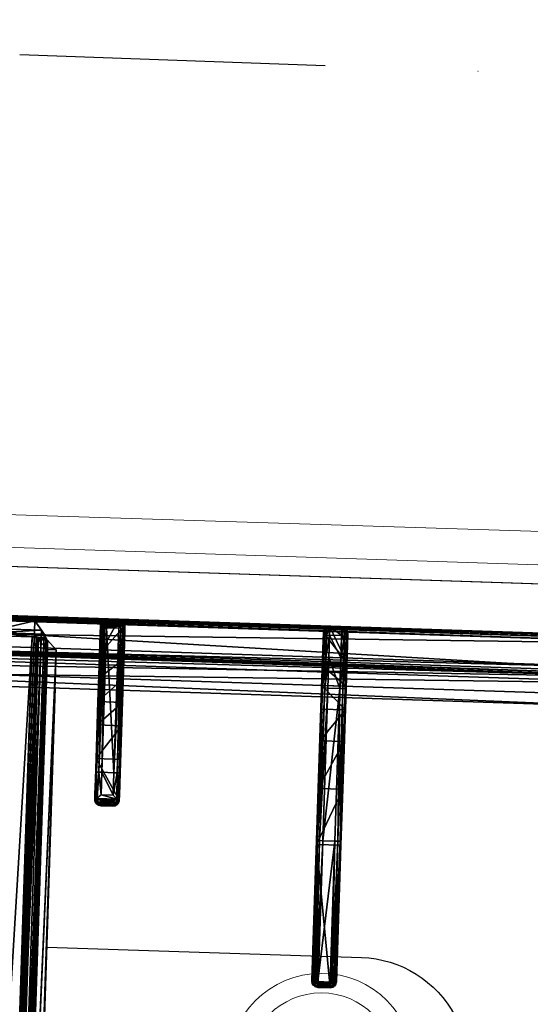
# Model space of a CAD drawing. Header units: millimetres. Extents: x 297264 to 416219, y -77299 to -23696.
# Tile 89 of 187: x 322867 to 323076, y -27998 to -27596. Entities that reach past the tile are written whole.
import ezdxf

# ---------------------------------------------------------------- set-up
doc = ezdxf.new("R2010")
doc.units = ezdxf.units.MM
doc.header["$LTSCALE"] = 2.5
doc.linetypes.add('CONTINUA', pattern=[0])
doc.linetypes.add('DASHDOTX2', pattern=[2, 1, -0.5, 0, -0.5])
doc.layers.add('CKD Equipments', color=252, linetype='Continuous', lineweight=0)
doc.layers.add('HATCH LIGHT', color=250, linetype='Continuous', lineweight=0)
for name, color, linetype in [('CKD-Hood', 1, 'Continuous'), ('IQ_200_3D', 1, 'Continuous'), ('IQ_204_2D', 7, 'CONTINUA'), ('IQ_204_3D', 7, 'Continuous')]:
    doc.layers.add(name, color=color, linetype=linetype)

# ---------------------------------------------------------------- blocks, each defined once
blk = doc.blocks.new('ELECTROLUX-MC7-TOPFYERBRURNERS4')
at = {"layer": 'IQ_200_3D', "invisible_edges": 5}
blk.add_3dface([(0, -80.5, 900), (20.34, -117.26, 900), (20.34, -619.74, 900), (0, -655, 900)], dxfattribs=at)
at = {"layer": 'IQ_204_2D'}
for p, q in [((20, -651.5), (20, -85.5)), ((195, -383.5), (48.98, -383.5)), ((22.47, -401), (82.76, -401)), ((82.76, -401), (91.91, -401)), ((94.04, -401), (91.91, -401)), ((20, -408.5), (20, -403.5)), ((20, -408.5), (20, -403.5)), ((22, -408.5), (22, -403.5)), ((82.81, -403.5), (22, -403.5)), ((82.81, -408.5), (82.81, -403.5)), ((92.02, -403.5), (82.81, -403.5)), ((92.02, -403.5), (92.02, -408.5)), ((94.37, -403.5), (96.48, -403.5)), ((94.37, -408.5), (94.37, -403.5)), ((96.48, -403.5), (96.48, -408.5)), ((22, -408.5), (82.81, -408.5)), ((82.81, -408.5), (92.02, -408.5)), ((96.48, -408.5), (94.37, -408.5)), ((82.76, -411), (22.47, -411)), ((91.91, -411), (82.76, -411)), ((91.91, -411), (94.04, -411)), ((20.31, -494.75), (20.31, -499.75)), ((20.31, -494.75), (45.31, -494.75)), ((45.31, -492.25), (22.81, -492.25)), ((45.31, -494.75), (45.31, -492.25)), ((107.76, -492.25), (45.31, -492.25)), ((45.31, -494.75), (45.31, -499.75)), ((45.31, -494.75), (107.81, -494.75)), ((164.89, -492.25), (107.76, -492.25)), ((107.81, -494.75), (107.81, -499.75)), ((107.81, -494.75), (165.46, -494.75)), ((165.31, -492.25), (164.89, -492.25)), ((165.46, -494.75), (165.46, -499.75)), ((167.27, -494.16), (167.27, -500.34)), ((167.36, -494.75), (167.36, -499.75)), ((167.36, -494.75), (167.81, -494.75)), ((167.81, -494.75), (167.81, -499.75)), ((45.31, -499.75), (20.31, -499.75)), ((22.81, -502.25), (45.31, -502.25)), ((45.31, -502.25), (45.31, -499.75)), ((107.81, -499.75), (45.31, -499.75)), ((45.31, -502.25), (107.76, -502.25)), ((107.76, -502.25), (164.89, -502.25)), ((165.46, -499.75), (107.81, -499.75)), ((164.89, -502.25), (165.31, -502.25)), ((167.81, -499.75), (167.36, -499.75))]:
    blk.add_line(p, q, dxfattribs=at)
blk.add_lwpolyline([(48.98, -112.48), (351.02, -112.48), (351.02, -624.52), (48.98, -624.52)], close=True, dxfattribs=at)
blk.add_lwpolyline([(155, -383.5), (155, -512.25, 1), (245, -512.25), (245, -383.5)], format="xyb", dxfattribs=at)
for centre, start, end in [((22.81, -494.75), 90, 180), ((22.81, -499.75), 180, 270)]:
    blk.add_arc(centre, 2.5, start, end, dxfattribs=at)
for centre, major_axis, ratio, start_param, end_param in [((22.47, -403.5), (0, 2.5), 0.948965, 0, 0.895145), ((82.76, -403.5), (0, 2.5), 0.02182, 4.712389, 6.283185), ((91.91, -403.5), (0, 2.5), 0.84544, -0.894481, 0), ((91.91, -403.5), (2.5, 2.5), 0.02182, 4.734206, 5.410521), ((91.91, -403.5), (-1.92, 1.92), 0.8391, 4.014257, 4.690572), ((22.47, -408.5), (0, 2.5), 0.948965, 2.246448, 3.141593), ((82.76, -408.5), (0, 2.5), 0.02182, 3.141593, 4.712389), ((91.91, -408.5), (0, 2.5), 0.84544, 3.141593, 4.036074), ((91.91, -408.5), (-2.5, 2.5), 0.02182, 4.014257, 4.690572), ((91.91, -408.5), (1.92, 1.92), 0.8391, 4.734206, 5.410521), ((107.76, -494.75), (0, 2.5), 0.02182, 4.712389, 6.283185), ((164.89, -494.75), (0, 2.5), 0.951091, -0.914364, 0), ((165.31, -494.75), (-2.5, 0), 0.99863, 3.141593, 4.712389), ((163.89, -494.75), (-3.47, 0), 0.720185, 3.141593, 3.380139), ((107.76, -499.75), (0, 2.5), 0.02182, 3.141593, 4.712389), ((164.89, -499.75), (0, 2.5), 0.951091, 3.141593, 4.055957), ((165.31, -499.75), (2.5, 0), 0.99863, 4.712389, 6.283185), ((163.89, -499.75), (3.47, 0), 0.720185, -0.238546, 0)]:
    blk.add_ellipse(centre, major_axis=major_axis, ratio=ratio, start_param=start_param, end_param=end_param, dxfattribs=at)
for points, knots in [([(20.62, -401.94), (20.45, -402.14), (20.31, -402.37), (20.14, -402.75), (20.09, -402.91), (20.03, -403.21), (20.01, -403.36), (20, -403.5)], [11.858599, 11.858599, 11.858599, 11.858599, 12.773425, 12.773425, 13.35037, 13.35037, 13.927314, 13.927314, 13.927314, 13.927314]), ([(22, -403.5), (21.87, -403.36), (21.74, -403.21), (21.47, -402.91), (21.33, -402.75), (20.99, -402.37), (20.79, -402.14), (20.62, -401.94)], [0, 0, 0, 0, 0.576945, 0.576945, 1.153889, 1.153889, 2.068716, 2.068716, 2.068716, 2.068716]), ([(96.48, -403.5), (96.48, -403.34), (96.46, -403.18), (96.4, -402.86), (96.35, -402.7), (96.23, -402.39), (96.15, -402.24), (95.97, -401.97), (95.87, -401.84), (95.65, -401.62), (95.53, -401.52), (95.26, -401.33), (95.12, -401.25), (94.82, -401.13), (94.66, -401.08), (94.35, -401.02), (94.19, -401), (94.04, -401)], [15.096253, 15.096253, 15.096253, 15.096253, 15.567018, 15.567018, 16.037783, 16.037783, 16.508548, 16.508548, 16.979314, 16.979314, 17.45135, 17.45135, 17.923386, 17.923386, 18.395422, 18.395422, 18.867458, 18.867458, 18.867458, 18.867458]), ([(20, -408.5), (20.01, -408.64), (20.03, -408.79), (20.09, -409.09), (20.14, -409.25), (20.31, -409.63), (20.45, -409.86), (20.62, -410.06)], [0, 0, 0, 0, 0.576945, 0.576945, 1.153889, 1.153889, 2.068716, 2.068716, 2.068716, 2.068716]), ([(20.62, -410.06), (20.79, -409.86), (20.99, -409.63), (21.33, -409.25), (21.47, -409.09), (21.74, -408.79), (21.87, -408.64), (22, -408.5)], [11.858599, 11.858599, 11.858599, 11.858599, 12.773425, 12.773425, 13.35037, 13.35037, 13.927314, 13.927314, 13.927314, 13.927314]), ([(94.04, -411), (94.19, -411), (94.35, -410.99), (94.66, -410.92), (94.82, -410.87), (95.12, -410.75), (95.26, -410.67), (95.53, -410.48), (95.65, -410.38), (95.87, -410.16), (95.97, -410.03), (96.15, -409.76), (96.23, -409.61), (96.35, -409.3), (96.4, -409.14), (96.46, -408.82), (96.48, -408.66), (96.48, -408.5)], [3.776921, 3.776921, 3.776921, 3.776921, 4.248957, 4.248957, 4.720993, 4.720993, 5.193029, 5.193029, 5.665065, 5.665065, 6.135831, 6.135831, 6.606596, 6.606596, 7.077361, 7.077361, 7.548126, 7.548126, 7.548126, 7.548126]), ([(165.46, -494.75), (165.46, -494.75), (165.46, -494.75), (165.46, -494.75), (165.46, -494.75), (165.46, -494.75), (165.46, -494.75), (165.46, -494.74), (165.46, -494.74), (165.46, -494.74), (165.47, -494.74), (165.47, -494.73), (165.47, -494.73), (165.49, -494.71), (165.5, -494.7), (165.52, -494.68), (165.54, -494.66), (165.59, -494.6), (165.63, -494.55), (165.75, -494.41), (165.85, -494.31), (166.03, -494.1), (166.13, -493.99), (166.32, -493.77), (166.41, -493.66), (166.59, -493.44), (166.69, -493.33), (166.78, -493.22)], [8.18857, 8.18857, 8.18857, 8.18857, 8.190334, 8.190334, 8.192098, 8.192098, 8.195626, 8.195626, 8.202682, 8.202682, 8.216794, 8.216794, 8.245018, 8.245018, 8.301466, 8.301466, 8.414361, 8.414361, 8.640152, 8.640152, 9.091733, 9.091733, 9.543315, 9.543315, 9.994896, 9.994896, 10.458359, 10.458359, 10.458359, 10.458359]), ([(166.78, -493.22), (166.93, -493.42), (167.06, -493.63), (167.2, -493.95), (167.24, -494.06), (167.27, -494.16)], [11.917214, 11.917214, 11.917214, 11.917214, 12.775852, 12.775852, 13.165698, 13.165698, 13.165698, 13.165698]), ([(166.78, -501.28), (166.69, -501.17), (166.59, -501.06), (166.41, -500.84), (166.32, -500.73), (166.13, -500.51), (166.03, -500.4), (165.85, -500.19), (165.75, -500.09), (165.63, -499.95), (165.59, -499.9), (165.54, -499.84), (165.52, -499.82), (165.5, -499.8), (165.49, -499.79), (165.47, -499.77), (165.47, -499.77), (165.47, -499.76), (165.46, -499.76), (165.46, -499.76), (165.46, -499.76), (165.46, -499.75), (165.46, -499.75), (165.46, -499.75), (165.46, -499.75), (165.46, -499.75), (165.46, -499.75), (165.46, -499.75)], [5.918265, 5.918265, 5.918265, 5.918265, 6.381728, 6.381728, 6.833309, 6.833309, 7.284891, 7.284891, 7.736472, 7.736472, 7.962263, 7.962263, 8.075158, 8.075158, 8.131606, 8.131606, 8.15983, 8.15983, 8.173942, 8.173942, 8.180998, 8.180998, 8.184526, 8.184526, 8.18629, 8.18629, 8.188054, 8.188054, 8.188054, 8.188054]), ([(167.27, -500.34), (167.24, -500.44), (167.2, -500.55), (167.06, -500.87), (166.93, -501.08), (166.78, -501.28)], [0.764042, 0.764042, 0.764042, 0.764042, 1.153889, 1.153889, 2.012527, 2.012527, 2.012527, 2.012527])]:
    blk.add_open_spline(points, degree=3, knots=knots, dxfattribs=at)
at = {"layer": 'IQ_204_3D'}
mesh = blk.add_polyface(dxfattribs=at)
corners = [(379.78, -85.71, 904.1), (380, -85.5, 900), (379.52, -84.72, 904.14), (379.73, -84.5, 900), (378, -83.5, 900), (378.78, -83.98, 904.14), (379, -83.77, 900), (377.79, -83.72, 904.1), (379.48, -85.71, 905.06), (379.29, -84.85, 905), (378.65, -85.21, 905.73), (378.76, -85.71, 905.75), (378.65, -84.21, 905), (377.79, -84.02, 905.06), (378.29, -84.85, 905.73), (377.79, -84.74, 905.75), (377.79, -85.71, 906), (22.21, -85.71, 906), (22.21, -84.74, 905.75), (22.21, -84.02, 905.06), (22.21, -83.72, 904.1), (22, -83.5, 900), (365.45, -638.95, 900), (22, -653.5, 900), (34.55, -638.95, 900), (365.45, -98.05, 900), (380, -651.5, 900), (34.55, -98.05, 900), (20, -85.5, 900), (21, -83.77, 900), (379.73, -652.5, 900), (379, -653.23, 900), (378, -653.5, 900), (20, -651.5, 900), (20.27, -652.5, 900), (21, -653.23, 900), (20.27, -84.5, 900), (21.22, -83.98, 904.14), (20.48, -84.72, 904.14), (20.22, -85.71, 904.1), (21.35, -84.21, 905), (21.71, -84.85, 905.73), (20.71, -84.85, 905), (20.52, -85.71, 905.06), (21.35, -85.21, 905.73), (21.24, -85.71, 905.75), (22.21, -651.29, 906), (21.24, -651.29, 905.75), (20.52, -651.29, 905.06), (20.22, -651.29, 904.1), (20.48, -652.28, 904.14), (21.22, -653.02, 904.14), (22.21, -653.28, 904.1), (20.71, -652.15, 905), (21.35, -651.79, 905.73), (21.35, -652.79, 905), (22.21, -652.98, 905.06), (21.71, -652.15, 905.73), (22.21, -652.26, 905.75), (35.55, -637.95, 899.73), (35.55, -99.05, 899.73), (36.28, -99.78, 899), (36.28, -637.22, 899), (38.88, -634.62, 902.5), (38.88, -102.38, 902.5), (36.31, -637.19, 905.06), (36.31, -99.81, 905.06), (32.81, -96.31, 906), (32.81, -640.69, 906), (48.98, -624.52, 885), (48.98, -112.48, 885), (44.36, -107.86, 885), (44.36, -629.14, 885), (377.79, -653.28, 904.1), (377.79, -652.98, 905.06), (377.79, -651.29, 906), (377.79, -652.26, 905.75), (363.72, -637.22, 899), (364.45, -637.95, 899.73), (364.45, -99.05, 899.73), (363.72, -99.78, 899), (367.19, -640.69, 906), (367.19, -96.31, 906), (378.78, -653.02, 904.14), (379.52, -652.28, 904.14), (379.78, -651.29, 904.1), (378.65, -652.79, 905), (378.29, -652.15, 905.73), (379.29, -652.15, 905), (379.48, -651.29, 905.06), (378.65, -651.79, 905.73), (378.76, -651.29, 905.75), (361.12, -634.62, 902.5), (351.02, -624.52, 885), (363.69, -637.19, 905.06), (355.64, -629.14, 885), (355.64, -107.86, 885), (351.02, -112.48, 885), (361.12, -102.38, 902.5), (363.69, -99.81, 905.06)]
mesh.append_faces([[corners[k] for k in face] for face in [(16, 10, 14), (17, 41, 44), (46, 54, 57), (75, 87, 90)]])
mesh.append_faces([[corners[k] for k in face] for face in [(4, 5, 6), (8, 10, 11), (16, 11, 10), (15, 16, 14), (7, 19, 13), (13, 18, 15), (28, 38, 36), (19, 41, 18), (17, 18, 41), (45, 17, 44), (39, 48, 43), (43, 47, 45), (23, 51, 35), (48, 54, 47), (46, 47, 54), (58, 46, 57), (52, 74, 56), (76, 56, 74), (26, 84, 30), (74, 87, 76), (85, 88, 84), (88, 87, 86), (75, 76, 87), (91, 75, 90), (85, 8, 89), (11, 89, 8)]], dxfattribs={"vtx0": -1})
mesh.append_faces([[corners[k] for k in face] for face in [(16, 15, 17), (22, 23, 24), (25, 26, 22), (27, 21, 25), (21, 28, 29), (6, 1, 4), (4, 25, 21), (24, 28, 27), (35, 33, 23), (26, 25, 1), (23, 22, 32), (17, 45, 46), (75, 81, 46), (81, 16, 82), (46, 67, 17), (17, 82, 16), (93, 72, 69), (72, 93, 95), (70, 71, 97), (97, 95, 93)]], dxfattribs={"vtx0": -1, "vtx1": -1})
mesh.append_faces([[corners[k] for k in face] for face in [(21, 27, 28), (4, 1, 25), (26, 32, 22), (24, 23, 33)]], dxfattribs={"vtx0": -1, "vtx1": -1, "vtx2": -1})
mesh.append_faces([[corners[k] for k in face] for face in [(17, 15, 18), (24, 33, 28), (46, 45, 47), (75, 58, 76), (16, 91, 11)]], dxfattribs={"vtx0": -1, "vtx2": -1})
mesh.append_faces([[corners[k] for k in face] for face in [(0, 1, 2), (5, 2, 6), (8, 0, 9), (5, 12, 2), (5, 7, 12), (12, 13, 14), (12, 14, 9), (2, 9, 0), (10, 9, 14), (19, 18, 13), (4, 21, 7), (30, 31, 26), (34, 33, 35), (20, 21, 37), (38, 37, 36), (19, 20, 40), (38, 42, 37), (38, 39, 42), (42, 43, 44), (42, 44, 40), (37, 40, 20), (41, 40, 44), (48, 47, 43), (28, 33, 39), (49, 33, 50), (51, 50, 35), (48, 49, 53), (51, 55, 50), (51, 52, 55), (55, 56, 57), (55, 57, 53), (50, 53, 49), (54, 53, 57), (24, 27, 59), (61, 62, 60), (63, 64, 65), (67, 68, 66), (69, 70, 63), (61, 71, 62), (73, 74, 52), (58, 56, 76), (32, 73, 23), (62, 77, 59), (22, 24, 78), (27, 25, 60), (80, 61, 79), (73, 32, 83), (84, 83, 30), (74, 73, 86), (88, 89, 90), (88, 86, 84), (83, 84, 86), (92, 93, 63), (68, 81, 65), (92, 63, 94), (72, 95, 62), (95, 96, 77), (98, 97, 92), (81, 82, 94), (98, 92, 99), (77, 80, 78), (25, 22, 79), (0, 8, 85), (91, 89, 11), (80, 96, 61), (70, 97, 64), (64, 98, 66), (82, 67, 99), (1, 0, 26)]], dxfattribs={"vtx1": -1})
mesh.append_faces([[corners[k] for k in face] for face in [(31, 32, 26), (75, 46, 58), (75, 16, 81), (81, 68, 46), (68, 67, 46), (67, 82, 17), (70, 69, 71), (72, 71, 69), (71, 96, 97), (96, 95, 97), (16, 75, 91)]], dxfattribs={"vtx1": -1, "vtx2": -1})
mesh.append_faces([[corners[k] for k in face] for face in [(1, 3, 2), (4, 7, 5), (2, 3, 6), (8, 9, 10), (7, 13, 12), (12, 9, 2), (13, 15, 14), (7, 20, 19), (21, 20, 7), (6, 3, 1), (28, 36, 29), (21, 29, 37), (28, 39, 38), (37, 29, 36), (19, 40, 41), (39, 43, 42), (42, 40, 37), (43, 45, 44), (39, 49, 48), (33, 49, 39), (33, 34, 50), (23, 52, 51), (50, 34, 35), (48, 53, 54), (52, 56, 55), (55, 53, 50), (56, 58, 57), (27, 60, 59), (62, 59, 60), (64, 66, 65), (68, 65, 66), (70, 64, 63), (71, 72, 62), (73, 52, 23), (77, 78, 59), (24, 59, 78), (25, 79, 60), (61, 60, 79), (32, 31, 83), (26, 85, 84), (83, 31, 30), (74, 86, 87), (73, 83, 86), (85, 89, 88), (88, 90, 87), (89, 91, 90), (93, 69, 63), (81, 94, 65), (63, 65, 94), (95, 77, 62), (96, 80, 77), (97, 93, 92), (82, 99, 94), (92, 94, 99), (80, 79, 78), (22, 78, 79), (96, 71, 61), (97, 98, 64), (98, 99, 66), (67, 66, 99), (0, 85, 26)]], dxfattribs={"vtx2": -1})
mesh = blk.add_polyface(dxfattribs=at)
corners = [(33.32, -379.61, 880), (366.68, -379.61, 880), (33.32, -383.23, 880), (366.68, -383.23, 880), (33.32, -353.77, 880), (366.68, -353.77, 880), (33.32, -357.39, 880), (366.68, -357.39, 880), (370.45, -357.54, 894.07), (29.55, -357.54, 894.07), (370.7, -357.75, 894.84), (28.97, -357.94, 895.59), (371.03, -357.94, 895.59), (29.3, -357.75, 894.84), (28.57, -358.13, 896.29), (371.43, -358.13, 896.29), (29.55, -361.16, 894.07), (370.45, -375.84, 894.07), (29.55, -375.84, 894.07), (370.5, -375.79, 894.26), (29.44, -375.74, 894.46), (370.56, -375.74, 894.46), (29.5, -375.79, 894.26), (29.37, -375.68, 894.65), (370.63, -375.68, 894.65), (29.55, -379.46, 894.07), (21.82, -362.96, 900), (25.49, -360.12, 899.11), (21.82, -374.04, 900), (25.49, -376.88, 899.11), (28.44, -363.73, 896.5), (27.13, -358.95, 897.99), (28.77, -362.18, 895.96), (29.07, -361.65, 895.39), (29.44, -361.26, 894.46), (29.5, -361.21, 894.26), (29.37, -361.32, 894.65), (28.53, -362.91, 896.36), (28.44, -373.27, 896.5), (28.53, -374.09, 896.36), (28.57, -378.87, 896.29), (28.77, -374.82, 895.96), (28.97, -379.06, 895.59), (29.3, -379.25, 894.84), (29.07, -375.35, 895.39), (27.13, -378.05, 897.99), (378.18, -362.96, 900), (374.51, -360.12, 899.11), (372.87, -358.95, 897.99), (370.45, -361.16, 894.07), (370.56, -361.26, 894.46), (370.5, -361.21, 894.26), (370.63, -361.32, 894.65), (370.93, -361.65, 895.39), (371.23, -362.18, 895.96), (371.47, -362.91, 896.36), (371.56, -363.73, 896.5), (371.56, -373.27, 896.5), (371.47, -374.09, 896.36), (370.93, -375.35, 895.39), (371.23, -374.82, 895.96), (370.45, -379.46, 894.07), (371.03, -379.06, 895.59), (370.7, -379.25, 894.84), (371.43, -378.87, 896.29), (372.87, -378.05, 897.99), (378.18, -374.04, 900), (374.51, -376.88, 899.11)]
mesh.append_faces([[corners[k] for k in face] for face in [(28, 27, 29), (39, 40, 38), (29, 31, 45), (26, 47, 27), (15, 31, 48), (48, 27, 47), (32, 55, 37), (56, 37, 55), (38, 58, 39), (60, 39, 58), (40, 65, 45), (66, 29, 67), (67, 45, 65), (48, 56, 15), (46, 67, 47), (47, 65, 48)]], dxfattribs={"vtx0": -1})
mesh.append_faces([[corners[k] for k in face] for face in [(8, 9, 10), (11, 12, 13), (13, 10, 9), (17, 18, 19), (20, 21, 22), (22, 19, 18), (11, 32, 14), (32, 11, 33), (9, 34, 13), (13, 33, 11), (40, 41, 42), (23, 43, 44), (43, 20, 25), (18, 25, 22), (22, 25, 20), (44, 42, 41), (6, 49, 16), (50, 35, 51), (35, 50, 34), (52, 34, 50), (51, 16, 49), (2, 61, 25), (62, 43, 63), (43, 62, 42), (64, 42, 62), (63, 25, 61), (56, 65, 57), (62, 60, 64), (60, 62, 59), (61, 21, 63), (63, 59, 62), (15, 54, 12), (52, 10, 53), (10, 50, 8), (49, 8, 51), (51, 8, 50), (53, 12, 54)]], dxfattribs={"vtx0": -1, "vtx1": -1})
mesh.append_faces([[corners[k] for k in face] for face in [(25, 18, 0), (38, 45, 31), (56, 48, 65), (8, 49, 7)]], dxfattribs={"vtx0": -1, "vtx2": -1})
mesh.append_faces([[corners[k] for k in face] for face in [(0, 1, 2), (4, 5, 6), (5, 4, 8), (14, 15, 11), (4, 6, 9), (1, 0, 17), (23, 24, 20), (2, 25, 0), (26, 27, 28), (14, 30, 31), (40, 45, 38), (27, 31, 29), (46, 47, 26), (31, 27, 48), (7, 49, 6), (36, 34, 52), (52, 53, 36), (54, 32, 53), (54, 55, 32), (30, 37, 56), (33, 36, 53), (57, 38, 56), (57, 58, 38), (59, 44, 60), (59, 24, 44), (41, 39, 60), (3, 61, 2), (40, 42, 64), (64, 65, 40), (29, 45, 67), (46, 26, 66), (67, 65, 47), (56, 55, 15), (5, 8, 7), (3, 1, 61)]], dxfattribs={"vtx1": -1})
mesh.append_faces([[corners[k] for k in face] for face in [(4, 9, 8), (15, 12, 11), (12, 10, 13), (6, 16, 9), (0, 18, 17), (24, 21, 20), (21, 19, 22), (16, 35, 9), (35, 34, 9), (34, 36, 13), (36, 33, 13), (32, 37, 14), (30, 38, 31), (39, 41, 40), (23, 20, 43), (43, 42, 44), (35, 16, 51), (43, 25, 63), (17, 19, 61), (19, 21, 61), (21, 24, 63), (24, 59, 63), (60, 58, 64), (55, 54, 15), (52, 50, 10), (10, 12, 53), (1, 17, 61)]], dxfattribs={"vtx1": -1, "vtx2": -1})
mesh.append_faces([[corners[k] for k in face] for face in [(1, 3, 2), (5, 7, 6), (37, 30, 14), (15, 14, 31), (32, 33, 53), (38, 30, 56), (24, 23, 44), (44, 41, 60), (66, 28, 29), (26, 28, 66), (46, 66, 67), (65, 64, 57), (58, 57, 64)]], dxfattribs={"vtx2": -1})
mesh = blk.add_polyface(dxfattribs=at)
corners = [(92.02, -403.5, 934.6), (93.56, -410.07, 933.98), (93.56, -401.94, 933.98), (92.02, -408.5, 934.6), (94.37, -408.5, 932.53), (94.37, -403.5, 932.53), (96.29, -402.54, 920.55), (96.48, -403.5, 920.59), (95.76, -401.73, 920.43), (92.82, -401.25, 933.14), (94.04, -401, 920), (91.91, -401, 932.1), (94.97, -401.19, 920.24), (96.48, -408.5, 920.59), (96.29, -409.46, 920.55), (92.82, -410.75, 933.14), (95.76, -410.27, 920.43), (94.97, -410.81, 920.24), (94.04, -411, 920), (91.91, -411, 932.1), (82.76, -401, 932.5), (77.27, -401, 912.68), (24.21, -401, 932.5), (53.98, -401, 885), (36.28, -401, 899), (63.49, -401, 900.63), (44.36, -401, 885), (35.83, -401, 899.53), (35.23, -401, 899.88), (22.5, -401, 900), (34.55, -401, 900), (77.27, -411, 912.68), (53.98, -411, 885), (63.49, -411, 900.63), (82.76, -411, 932.5), (22.5, -411, 900), (34.55, -411, 900), (24.21, -411, 932.5), (35.23, -411, 899.88), (35.83, -411, 899.53), (44.36, -411, 885), (36.28, -411, 899), (21.73, -408.5, 933.1), (20, -408.5, 900), (21.9, -409.3, 933.81), (21.25, -410.67, 900), (22.36, -410.06, 934.45), (20.34, -409.75, 900), (23.18, -410.75, 933.58), (20, -403.5, 900), (21.73, -403.5, 933.1), (20.34, -402.25, 900), (21.25, -401.34, 900), (82.81, -409.75, 934.67), (82.81, -408.5, 935), (82.79, -410.67, 933.75), (23.02, -409.3, 934.87), (23.73, -408.5, 935), (82.81, -403.5, 935), (23.73, -403.5, 935), (22.36, -401.94, 934.45), (23.02, -402.7, 934.87), (21.9, -402.7, 933.81), (23.18, -401.25, 933.58), (82.79, -401.34, 933.75), (82.81, -402.25, 934.67)]
mesh.append_faces([[corners[k] for k in face] for face in [(5, 6, 2), (5, 7, 6), (6, 8, 2), (13, 4, 14), (16, 14, 1), (1, 14, 4), (42, 43, 44), (45, 46, 47), (46, 45, 48), (46, 44, 47), (44, 43, 47), (1, 55, 15), (48, 55, 46), (46, 53, 56), (57, 56, 54), (50, 62, 49), (49, 62, 51), (63, 52, 60), (52, 51, 60), (60, 51, 62), (61, 65, 60), (59, 58, 61), (60, 64, 63), (9, 64, 2)]])
mesh.append_faces([[corners[k] for k in face] for face in [(0, 1, 2), (15, 16, 1), (16, 15, 17), (19, 17, 15), (32, 25, 33), (35, 48, 45), (35, 30, 36), (3, 53, 1), (53, 55, 1), (55, 53, 46), (58, 65, 61), (65, 64, 60), (64, 65, 2), (65, 0, 2)]], dxfattribs={"vtx0": -1})
mesh.append_faces([[corners[k] for k in face] for face in [(20, 21, 22), (23, 24, 25), (25, 22, 21), (30, 22, 28), (12, 17, 10), (17, 12, 16), (6, 14, 8), (8, 16, 12), (18, 34, 31), (37, 31, 34), (51, 29, 49), (49, 30, 43)]], dxfattribs={"vtx0": -1, "vtx1": -1})
mesh.append_faces([[corners[k] for k in face] for face in [(25, 28, 22), (37, 38, 33), (35, 43, 30)]], dxfattribs={"vtx0": -1, "vtx1": -1, "vtx2": -1})
mesh.append_faces([[corners[k] for k in face] for face in [(37, 33, 31), (33, 39, 41), (34, 15, 55), (34, 55, 48), (58, 54, 3), (54, 58, 59), (20, 63, 64), (20, 64, 9)]], dxfattribs={"vtx0": -1, "vtx2": -1})
mesh.append_faces([[corners[k] for k in face] for face in [(1, 4, 2), (2, 8, 9), (10, 11, 12), (12, 9, 8), (4, 13, 5), (18, 17, 19), (11, 10, 20), (29, 22, 30), (7, 13, 6), (10, 18, 21), (25, 21, 33), (19, 34, 18), (35, 36, 37), (40, 32, 41), (37, 48, 35), (43, 42, 49), (45, 47, 35), (19, 15, 34), (37, 34, 48), (0, 58, 3), (57, 54, 59), (42, 44, 50), (46, 60, 44), (60, 46, 61), (59, 61, 57), (62, 50, 44), (22, 29, 63), (22, 63, 20), (11, 20, 9), (26, 23, 40), (24, 26, 41), (36, 30, 38), (24, 41, 27), (39, 38, 27)]], dxfattribs={"vtx1": -1})
mesh.append_faces([[corners[k] for k in face] for face in [(10, 21, 20), (24, 27, 25), (27, 28, 25), (13, 14, 6), (14, 16, 8), (36, 38, 37), (38, 39, 33), (32, 33, 41), (47, 43, 35), (29, 30, 49), (3, 54, 53), (58, 0, 65)]], dxfattribs={"vtx1": -1, "vtx2": -1})
mesh.append_faces([[corners[k] for k in face] for face in [(0, 3, 1), (4, 5, 2), (11, 9, 12), (13, 7, 5), (23, 26, 24), (17, 18, 10), (18, 31, 21), (32, 23, 25), (21, 31, 33), (42, 50, 49), (51, 52, 29), (54, 56, 53), (46, 56, 61), (60, 62, 44), (61, 56, 57), (29, 52, 63), (23, 32, 40), (26, 40, 41), (30, 28, 38), (41, 39, 27), (38, 28, 27)]], dxfattribs={"vtx2": -1})
mesh = blk.add_polyface(dxfattribs=at)
corners = [(167.34, -494.45, 930.72), (167.81, -494.75, 922), (167.27, -494.16, 931.11), (167.36, -494.6, 930.62), (167.36, -494.75, 930.59), (167.48, -493.5, 922), (166.78, -493.22, 931.91), (165.31, -492.25, 922), (165.94, -492.51, 931.06), (166.56, -492.58, 922), (164.89, -492.25, 930.01), (107.79, -492.58, 933.75), (107.76, -492.25, 932.5), (107.81, -493.5, 934.67), (166.08, -494.04, 932.35), (165.46, -494.74, 932.48), (107.81, -494.75, 935), (165.48, -494.72, 932.48), (165.52, -494.68, 932.48), (165.58, -494.6, 932.47), (165.74, -494.43, 932.45), (109.4, -492.25, 922), (66.99, -492.25, 904.45), (22.81, -492.25, 910), (86.45, -492.25, 917.44), (53.98, -492.25, 885), (36.28, -492.25, 899), (44.36, -492.25, 885), (35.83, -492.25, 899.53), (35.23, -492.25, 899.88), (34.55, -492.25, 900), (22.81, -492.25, 900), (25.83, -492.25, 921.25), (34.06, -492.25, 929.49), (45.31, -492.25, 932.5), (167.48, -501, 922), (109.4, -502.25, 922), (167.81, -499.75, 922), (166.56, -501.92, 922), (165.31, -502.25, 922), (45.31, -494.75, 935), (45.31, -493.5, 934.67), (32.81, -494.75, 931.65), (32.98, -493.5, 931.36), (23.66, -494.75, 922.5), (33.44, -492.58, 930.57), (45.31, -492.58, 933.75), (24.75, -492.58, 921.87), (23.95, -493.5, 922.33), (21.56, -492.58, 910), (20.31, -494.75, 910), (20.65, -493.5, 910), (21.56, -492.58, 900), (20.31, -494.75, 900), (20.65, -493.5, 900), (45.31, -499.75, 935), (107.81, -499.75, 935), (32.81, -499.75, 931.65), (23.66, -499.75, 922.5), (20.31, -499.75, 910), (20.31, -499.75, 900), (34.55, -502.25, 900), (22.81, -502.25, 900), (21.56, -501.92, 900), (20.65, -501, 900), (164.89, -502.25, 930.01), (166.78, -501.28, 931.91), (167.27, -500.34, 931.11), (167.36, -499.75, 930.59), (167.36, -499.9, 930.62), (167.34, -500.05, 930.72), (165.94, -501.99, 931.06), (107.76, -502.25, 932.5), (86.45, -502.25, 917.44), (45.31, -502.25, 932.5), (34.06, -502.25, 929.49), (25.83, -502.25, 921.25), (22.81, -502.25, 910), (66.99, -502.25, 904.45), (35.23, -502.25, 899.88), (35.83, -502.25, 899.53), (44.36, -502.25, 885), (53.98, -502.25, 885), (36.28, -502.25, 899), (107.79, -501.92, 933.75), (166.08, -500.46, 932.35), (107.81, -501, 934.67), (165.74, -500.07, 932.45), (165.58, -499.9, 932.47), (165.52, -499.82, 932.48), (165.48, -499.78, 932.48), (165.46, -499.75, 932.48), (20.65, -501, 910), (23.95, -501, 922.33), (24.75, -501.92, 921.87), (21.56, -501.92, 910), (33.44, -501.92, 930.57), (32.98, -501, 931.36), (45.31, -501.92, 933.75), (45.31, -501, 934.67)]
mesh.append_faces([[corners[k] for k in face] for face in [(2, 5, 6), (8, 6, 9), (9, 6, 5), (8, 11, 6), (6, 13, 14), (35, 66, 38), (66, 35, 67), (66, 71, 38), (85, 86, 66), (66, 84, 71)]])
mesh.append_faces([[corners[k] for k in face] for face in [(7, 8, 9), (11, 13, 6), (42, 41, 43), (45, 48, 43), (32, 49, 47), (50, 48, 51), (51, 47, 49), (40, 13, 41), (41, 11, 46), (53, 51, 54), (54, 49, 52), (55, 42, 57), (50, 58, 44), (44, 57, 42), (37, 67, 35), (86, 84, 66), (58, 92, 93), (94, 97, 93), (75, 98, 96), (55, 97, 99), (99, 96, 98), (59, 64, 92), (62, 95, 63), (63, 92, 64), (86, 55, 99), (67, 6, 66), (14, 66, 6), (21, 73, 24), (82, 22, 78), (78, 24, 73)]], dxfattribs={"vtx0": -1})
mesh.append_faces([[corners[k] for k in face] for face in [(10, 21, 12), (22, 23, 24), (25, 26, 22), (24, 12, 21), (7, 5, 21), (35, 36, 37), (23, 49, 32), (34, 46, 12), (13, 11, 41), (54, 31, 53), (62, 60, 61), (36, 72, 73), (77, 73, 76), (83, 78, 80), (74, 98, 75), (4, 0, 68), (1, 4, 37)]], dxfattribs={"vtx0": -1, "vtx1": -1})
mesh.append_faces([[corners[k] for k in face] for face in [(15, 17, 16), (17, 18, 16), (18, 19, 16), (23, 22, 30), (31, 61, 53), (77, 61, 78), (88, 89, 56), (89, 90, 56), (90, 91, 56), (16, 56, 15), (56, 91, 15), (18, 89, 19), (89, 18, 90), (15, 90, 17), (90, 15, 91), (17, 90, 18), (89, 88, 19), (70, 68, 0)]], dxfattribs={"vtx0": -1, "vtx1": -1, "vtx2": -1})
mesh.append_faces([[corners[k] for k in face] for face in [(12, 11, 8), (16, 14, 13), (21, 1, 37), (34, 45, 46), (12, 46, 11), (23, 52, 49), (77, 78, 73), (72, 71, 84), (77, 94, 95), (72, 84, 98), (84, 86, 99)]], dxfattribs={"vtx0": -1, "vtx2": -1})
mesh.append_faces([[corners[k] for k in face] for face in [(0, 1, 2), (0, 3, 1), (10, 12, 8), (20, 14, 16), (7, 21, 10), (31, 23, 30), (9, 5, 7), (38, 39, 35), (40, 41, 42), (42, 43, 44), (45, 33, 47), (45, 43, 46), (32, 47, 33), (48, 44, 43), (41, 46, 43), (31, 52, 23), (51, 49, 54), (40, 55, 16), (40, 42, 55), (58, 57, 44), (50, 53, 59), (30, 61, 31), (63, 64, 62), (39, 38, 65), (70, 67, 37), (71, 65, 38), (39, 65, 36), (62, 61, 77), (81, 82, 83), (65, 71, 72), (87, 88, 56), (59, 92, 58), (58, 93, 57), (94, 76, 96), (94, 93, 95), (75, 96, 76), (97, 57, 93), (92, 95, 93), (60, 64, 59), (95, 92, 63), (98, 84, 99), (2, 6, 67), (20, 87, 14), (20, 19, 87), (85, 66, 14), (3, 0, 4), (2, 67, 0), (69, 68, 70), (36, 73, 21), (22, 24, 78), (81, 27, 82), (83, 26, 81), (26, 83, 28), (61, 30, 79), (29, 28, 79)]], dxfattribs={"vtx1": -1})
mesh.append_faces([[corners[k] for k in face] for face in [(3, 4, 1), (26, 28, 22), (28, 29, 22), (29, 30, 22), (23, 32, 24), (32, 33, 24), (33, 34, 24), (34, 12, 24), (5, 1, 21), (39, 36, 35), (36, 21, 37), (40, 16, 13), (55, 56, 16), (64, 60, 62), (60, 53, 61), (68, 69, 37), (65, 72, 36), (72, 74, 73), (74, 75, 73), (75, 76, 73), (61, 79, 78), (79, 80, 78), (82, 78, 83), (86, 85, 56), (62, 77, 95), (56, 55, 86), (74, 72, 98), (88, 87, 19), (67, 70, 0), (4, 68, 37)]], dxfattribs={"vtx1": -1, "vtx2": -1})
mesh.append_faces([[corners[k] for k in face] for face in [(1, 5, 2), (7, 10, 8), (19, 20, 16), (25, 27, 26), (34, 33, 45), (45, 47, 48), (50, 44, 48), (51, 48, 47), (53, 50, 51), (50, 59, 58), (53, 60, 59), (54, 52, 31), (69, 70, 37), (85, 87, 56), (77, 76, 94), (94, 96, 97), (55, 57, 97), (99, 97, 96), (87, 85, 14), (82, 25, 22), (27, 25, 82), (26, 27, 81), (83, 80, 28), (30, 29, 79), (28, 80, 79)]], dxfattribs={"vtx2": -1})
blk = doc.blocks.new('ELECTROLUX-MC-BURNER6')
for radius in [38, 30]:
    blk.add_circle((0, 0), radius)

msp = doc.modelspace()

# ---------------------------------------------------------------- hatches: boundary and pattern name
at = {"layer": 'HATCH LIGHT', "true_color": 0x636466}
h = msp.add_hatch(dxfattribs=at)
h.set_pattern_fill('ANSI32', color=251, scale=6)
h.set_pattern_definition([(45, (257511.52, -46725.026), (-40.411153, 40.411153), []), (45, (257538.46, -46725.026), (-40.411153, 40.411153), [])])
h.paths.add_polyline_path([(334654.36, -32589.97), (334460.42, -32638.82), (334641.96, -33359.69), (322089.31, -33359.58, -0.000263), (322074.78, -33559.58), (334898.57, -33559.7)])
h.paths.add_polyline_path([(322503.25, -25157.06), (322303.17, -25157.06, -0.011972), (321821.95, -34256.03), (322022.54, -34256.03, 0.01196)])
h.paths.add_polyline_path([(322486.88, -25697.6), (332165.82, -26046.56, 0.003501), (332659.89, -26800.64), (332827.52, -26691.53), (332277.41, -25850.46), (322493.11, -25497.7, -0.000262)])
h = msp.add_hatch(dxfattribs=at)
h.set_pattern_fill('ANSI37', color=251, scale=8)
h.set_pattern_definition([(45, (257511.52, -46725.026), (-17.960512, 17.960512), []), (135, (257511.52, -46725.026), (-17.960512, -17.960512), [])])
edge = h.paths.add_edge_path()
edge.add_line((325280.42, -25798.32), (322486.88, -25697.6))
edge.add_arc((132089.52, -19659.44), 190493.08, 356.5735369, 358.1835586, ccw=False)
edge.add_line((322242.06, -31044.72), (325091.28, -31044.74))
edge.add_line((325091.28, -31044.74), (325217.78, -27535.69))
edge.add_line((325217.78, -27535.69), (325117.85, -27532.09))
edge.add_line((325117.85, -27532.09), (325088.59, -28343.52))
edge.add_line((325088.59, -28343.52), (325088.6, -28343.52))
edge.add_line((325088.6, -28343.52), (325023.75, -30142.35))
edge.add_line((325023.75, -30142.35), (324994.82, -30944.74))
edge.add_line((324994.82, -30944.74), (322363.11, -30944.72))
edge.add_line((322363.11, -30944.72), (322489.13, -27449.28))
edge.add_line((322489.13, -27449.28), (323488.48, -27485.31))
edge.add_line((323488.48, -27485.31), (323529.88, -27486.81))
edge.add_line((323529.88, -27486.81), (323533.48, -27386.87))
edge.add_line((323533.48, -27386.87), (322492.74, -27349.35))
edge.add_line((322492.74, -27349.35), (322548.64, -25799.9))
edge.add_line((322548.64, -25799.9), (324047.67, -25853.94))
edge.add_line((324047.67, -25853.94), (324036.86, -26153.75))
edge.add_line((324036.86, -26153.75), (324013.46, -26801.7))
edge.add_line((324013.46, -26801.7), (324010.81, -26874.86))
edge.add_line((324010.81, -26874.86), (324110.75, -26878.47))
edge.add_line((324110.75, -26878.47), (324147.55, -25857.54))
edge.add_line((324147.55, -25857.54), (325176.88, -25894.65))
edge.add_line((325176.88, -25894.65), (325150.27, -26632.68))
edge.add_line((325150.27, -26632.68), (325250.21, -26636.28))
edge.add_line((325250.21, -26636.28), (325280.42, -25798.32))

# ---------------------------------------------------------------- linework, layer by layer
at = {"layer": 'CKD Equipments'}
msp.add_line((323154.5, -27829.16, -10), (322499.86, -27807.47, -10), dxfattribs=at)
msp.add_lwpolyline([(322491.64, -27486.31), (322482.12, -27786.16), (323286.71, -27811.7), (323296.23, -27511.85), (322491.64, -27486.31)], dxfattribs=at)
at = {"layer": 'CKD Equipments', "elevation": 890}
msp.add_lwpolyline([(322421.67, -29597.98), (322481.26, -27798.96), (323280.82, -27825.45), (323221.23, -29624.46), (322421.67, -29597.98)], dxfattribs=at)
at = {"layer": 'CKD Equipments'}
for points, invisible_edges in [([(323154.5, -27829.16, 640), (323154.5, -27829.16, 890), (322501.86, -27807.54, 890), (322601.8, -27810.85, 714)], 12), ([(322601.8, -27810.85, 714), (323154.5, -27829.16, 640), (322601.8, -27810.85, 640)], 1)]:
    msp.add_3dface(points, dxfattribs=dict(at, invisible_edges=invisible_edges))
msp.add_3dface([(323154.5, -27829.16, 640), (322601.8, -27810.85, 640), (322575.32, -28610.41, 640), (323128.01, -28628.72, 640)], dxfattribs=at)
at = {"layer": 'CKD-Hood', "linetype": 'DASHDOTX2', "ltscale": 50, "elevation": 890}
msp.add_lwpolyline([(322492.33, -27596.69), (322398.66, -30195), (323398.01, -30231.03), (323491.68, -27632.72)], close=True, dxfattribs=at)

# ---------------------------------------------------------------- block references
at = {"layer": 'CKD Equipments', "xscale": -1, "rotation": 88.10288386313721}
for name, p in [('ELECTROLUX-MC7-TOPFYERBRURNERS4', (322499.86, -27807.47, -10)), ('ELECTROLUX-MC-BURNER6', (322990.21, -28023.82, -10))]:
    msp.add_blockref(name, p, dxfattribs=at)

doc.saveas('drawing.dxf')
